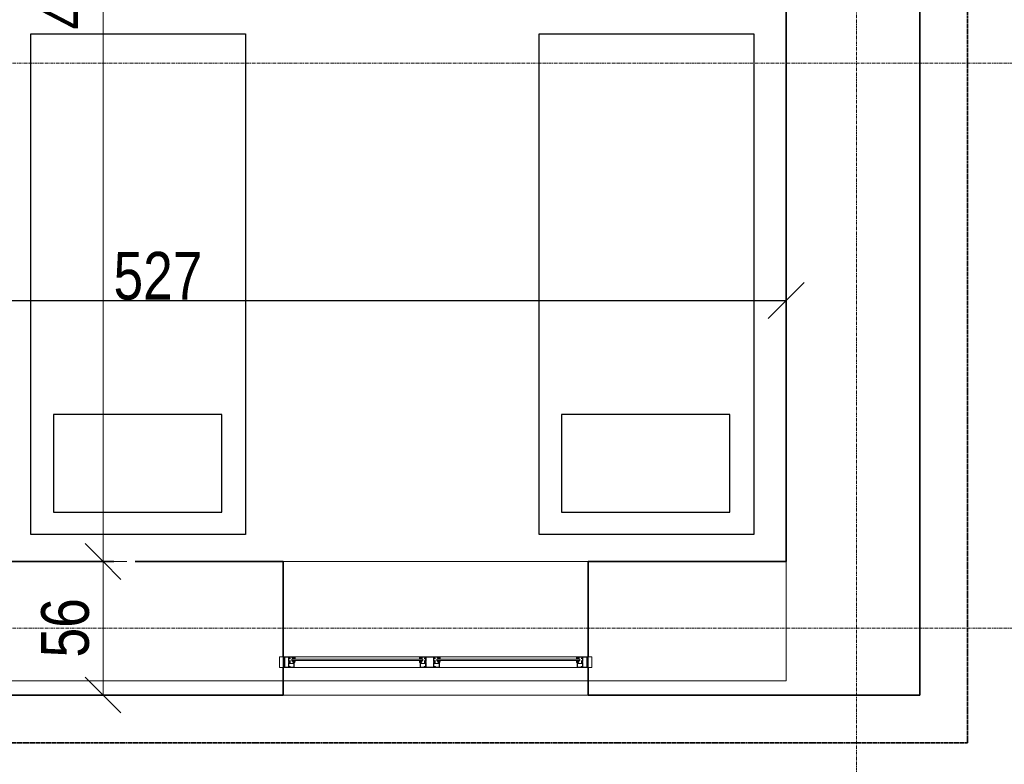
# Model space of a CAD drawing. Header units: millimetres. Extents: x -57350 to 14871, y -25411 to 16830.
# Tile 50 of 66: x -8478 to -4348, y -14135 to -11012. Entities that reach past the tile are written whole.
import ezdxf

# ---------------------------------------------------------------- set-up
doc = ezdxf.new("R2010")
doc.units = ezdxf.units.MM
doc.linetypes.add('__FK_przerywana', pattern=[3.2004, 1.6002, -1.6002])
doc.linetypes.add('Linia siatki', pattern=[22.225, 12.7, -3.175, 3.175, -3.175])
for name, color, linetype, lineweight in [('A-ANNO-DIMS', 7, 'Continuous', 5), ('A-ANNO-DIMS-100', 7, 'Continuous', 5), ('A-DETL-GENF', 7, 'Continuous', 5), ('A-FLOR', 7, 'Continuous', 5), ('A-GLAZ', 7, 'Continuous', 5), ('A-WALL', 7, 'Continuous', 5), ('G-IMPT', 7, 'Continuous', 5), ('S-GRID', 7, 'Continuous', 5)]:
    doc.layers.add(name, color=color, linetype=linetype, lineweight=lineweight)
doc.layers.add('A-DETL', color=7, linetype='Continuous', lineweight=5, true_color=0x00a600)
doc.styles.add('Arial_2', font='arial.ttf', dxfattribs={"width": 0.8, "height": 200})
doc.dimstyles.new('REVIT_standard', dxfattribs={"dimscale": 304.8, "dimtxt": 204.05188, "dimasz": 0.492126, "dimexe": 0.328084, "dimexo": 0.0625, "dimgap": 0, "dimtad": 1, "dimdec": 0, "dimlfac": 0.1, "dimzin": 0, "dimdsep": 46, "dimtxsty": 'Arial_2', "dimblk1": 'OBLIQUE', "dimblk2": 'OBLIQUE', "dimsah": 1, "dimcen": 0.09, "dimazin": 0, "dimtfac": 1, "dimtdec": 4, "dimtix": 1, "dimtmove": 0, "dimatfit": 3, "dimfxl": 0.328084, "dimfxlon": 1, "dimtvp": 1, "dimtolj": 1, "dimtzin": 0, "dimarcsym": 2})

# ---------------------------------------------------------------- blocks, each defined once
blk = doc.blocks.new('Aluprof_MB-45_I_Alu_Window-FIX-4-panel_ENG_R-00495 - 1230 x 1480-1588573-RZUT PIĘTRA I')
at = {"layer": 'A-DETL-GENF'}
for p, q in [((-68.5, -120), (-590, -120)), ((590, -120), (18.5, -120)), ((-63.7, -165), (-593.3, -165)), ((-590, -129), (-68.5, -129)), ((-590, -135), (-68.5, -135)), ((593.2, -165), (-13.9, -165)), ((18.5, -129), (590, -129)), ((18.5, -135), (590, -135))]:
    blk.add_line(p, q, dxfattribs=at)
at = {"layer": 'A-GLAZ', "color": 55, "true_color": 0xafaf3c}
for p, q in [((-655, -120), (-640, -120)), ((-655, -165), (-655, -120)), ((-640, -120), (-640, -165)), ((655, -120), (640, -120)), ((640, -120), (640, -165)), ((655, -165), (655, -120)), ((-640, -165), (-655, -165)), ((640, -165), (655, -165))]:
    blk.add_line(p, q, dxfattribs=at)
at = {"layer": 'G-IMPT'}
for p, q in [((-602.7, -135), (-602.4, -135)), ((-593.2, -138.6), (-595.1, -138.6)), ((-593, -143.4), (-592.9, -141.7)), ((-591.9, -143.6), (-592.8, -143.6)), ((-592.6, -137.7), (-592.7, -138.2)), ((-592.4, -135), (-590.9, -135)), ((-589.9, -136.7), (-591.1, -142.9)), ((-68.6, -136.7), (-67.4, -142.9)), ((-66.1, -135), (-67.6, -135)), ((-66.6, -143.6), (-65.7, -143.6)), ((-65.9, -137.7), (-65.8, -138.2)), ((-65.5, -143.4), (-65.6, -141.7)), ((-65.3, -138.6), (-63.4, -138.6)), ((-55.8, -135), (-56.1, -135)), ((5.8, -135), (6.1, -135)), ((15.3, -138.6), (13.4, -138.6)), ((15.5, -143.4), (15.6, -141.7)), ((16.6, -143.6), (15.7, -143.6)), ((15.9, -137.7), (15.8, -138.2)), ((16.1, -135), (17.6, -135)), ((18.6, -136.7), (17.4, -142.9)), ((589.9, -136.7), (591.1, -142.9)), ((592.4, -135), (590.9, -135)), ((591.9, -143.6), (592.8, -143.6)), ((592.6, -137.7), (592.7, -138.2)), ((593, -143.4), (592.9, -141.7)), ((593.2, -138.6), (595.1, -138.6)), ((602.7, -135), (602.4, -135))]:
    blk.add_line(p, q, dxfattribs=at)
at = {"layer": 'G-IMPT', "flags": 128}
for points in [[(-590, -120.5), (-590.5, -120), (-640, -120), (-640, -123.6), (-638.5, -124), (-638, -124), (-638, -122), (-635, -122), (-635, -131.7), (-634.8, -131.9), (-635, -132.1), (-635, -140), (-638, -140), (-638, -138), (-638.5, -138), (-640, -138.4), (-640, -146.6), (-638.5, -147), (-638, -147), (-638, -145), (-635, -145), (-635, -153.8), (-634.8, -154), (-635, -154.2), (-635, -163), (-638, -163), (-638, -161), (-638.5, -161), (-640, -161.4), (-640, -165), (-611, -165), (-611, -161.4), (-612.5, -161), (-613, -161), (-613, -163), (-616, -163), (-616, -154.2), (-616.2, -154), (-616, -153.8), (-616, -145), (-613, -145), (-613, -147), (-612.5, -147), (-611, -146.6), (-611, -135.9), (-611.2, -135.7), (-612, -135.7), (-612.2, -135.9), (-612.2, -137.2), (-616, -137.2), (-616, -132.1), (-616.2, -131.9), (-616, -131.7), (-616, -126.7), (-612.2, -126.7), (-612.2, -128), (-612, -128.2), (-611.2, -128.2), (-611, -128), (-611, -125.5), (-611.2, -125.3), (-614.5, -125.3), (-614.5, -124), (-616, -124), (-616, -121.6), (-600, -121.6), (-600, -124), (-601.5, -124), (-601.5, -125), (-598, -125), (-597, -124), (-598.5, -124), (-598.5, -121.5), (-591.5, -121.5), (-591.5, -124), (-593, -124), (-592, -125), (-590, -125)], [(-617.6, -138.2), (-617.1, -138.7), (-612.5, -138.7), (-612.5, -143.5), (-617.1, -143.5), (-617.6, -144), (-617.6, -163.4), (-633.4, -163.4), (-633.4, -144), (-633.9, -143.5), (-638.5, -143.5), (-638.5, -141.5), (-633.9, -141.5), (-633.4, -141), (-633.4, -121.6), (-617.6, -121.6)], [(18, -120), (18.5, -120.5), (18.5, -125), (16.5, -125), (15.5, -124), (17, -124), (17, -121.5), (10, -121.5), (10, -124), (11.5, -124), (10.5, -125), (7, -125), (7, -124), (8.5, -124), (8.5, -121.8), (-7.5, -121.8), (-7.5, -124), (-6, -124), (-6, -125.3), (-2.7, -125.3), (-2.5, -125.5), (-2.5, -128), (-2.7, -128.2), (-3.5, -128.2), (-3.7, -128), (-3.7, -126.7), (-7.6, -126.7), (-7.6, -131.7), (-7.8, -131.9), (-7.6, -132.1), (-7.6, -137.2), (-3.7, -137.2), (-3.7, -135.9), (-3.5, -135.7), (-2.7, -135.7), (-2.5, -135.9), (-2.5, -146.6), (-4, -147), (-4.5, -147), (-4.5, -145), (-7.5, -145), (-7.5, -153.8), (-7.7, -154), (-7.5, -154.2), (-7.5, -163), (-4.5, -163), (-4.5, -161), (-4, -161), (-2.5, -161.4), (-2.5, -165), (-47.5, -165), (-47.5, -161.4), (-46, -161), (-45.5, -161), (-45.5, -163), (-42.5, -163), (-42.5, -154.2), (-42.3, -154), (-42.5, -153.8), (-42.5, -145), (-45.5, -145), (-45.5, -147), (-46, -147), (-47.5, -146.6), (-47.5, -135.9), (-47.3, -135.7), (-46.5, -135.7), (-46.3, -135.9), (-46.3, -137.2), (-42.4, -137.2), (-42.4, -132.1), (-42.2, -131.9), (-42.4, -131.7), (-42.4, -126.7), (-46.3, -126.7), (-46.3, -128), (-46.5, -128.2), (-47.3, -128.2), (-47.5, -128), (-47.5, -125.5), (-47.3, -125.3), (-44, -125.3), (-44, -124), (-42.5, -124), (-42.5, -121.6), (-58.5, -121.6), (-58.5, -124), (-57, -124), (-57, -125), (-60.5, -125), (-61.5, -124), (-60, -124), (-60, -121.5), (-67, -121.5), (-67, -124), (-65.5, -124), (-66.5, -125), (-68.5, -125), (-68.5, -120.5), (-68, -120)], [(-40.7, -121.8), (-9.3, -121.8), (-9.3, -138.5), (-8.8, -139), (-4.3, -139), (-4.3, -143.2), (-8.8, -143.2), (-9.3, -143.7), (-9.3, -163.2), (-40.7, -163.2), (-40.7, -143.7), (-41.2, -143.2), (-45.7, -143.2), (-45.7, -139), (-41.2, -139), (-40.7, -138.5)], [(590, -120.5), (590.5, -120), (640, -120), (640, -123.6), (638.5, -124), (638, -124), (638, -122), (635, -122), (635, -131.7), (634.8, -131.9), (635, -132.1), (635, -140), (638, -140), (638, -138), (638.5, -138), (640, -138.4), (640, -146.6), (638.5, -147), (638, -147), (638, -145), (635, -145), (635, -153.8), (634.8, -154), (635, -154.2), (635, -163), (638, -163), (638, -161), (638.5, -161), (640, -161.4), (640, -165), (611, -165), (611, -161.4), (612.5, -161), (613, -161), (613, -163), (616, -163), (616, -154.2), (616.2, -154), (616, -153.8), (616, -145), (613, -145), (613, -147), (612.5, -147), (611, -146.6), (611, -135.9), (611.2, -135.7), (612, -135.7), (612.2, -135.9), (612.2, -137.2), (616, -137.2), (616, -132.1), (616.2, -131.9), (616, -131.7), (616, -126.7), (612.2, -126.7), (612.2, -128), (612, -128.2), (611.2, -128.2), (611, -128), (611, -125.5), (611.2, -125.3), (614.5, -125.3), (614.5, -124), (616, -124), (616, -121.6), (600, -121.6), (600, -124), (601.5, -124), (601.5, -125), (598, -125), (597, -124), (598.5, -124), (598.5, -121.5), (591.5, -121.5), (591.5, -124), (593, -124), (592, -125), (590, -125)], [(617.6, -138.2), (617.1, -138.7), (612.5, -138.7), (612.5, -143.5), (617.1, -143.5), (617.6, -144), (617.6, -163.4), (633.4, -163.4), (633.4, -144), (633.9, -143.5), (638.5, -143.5), (638.5, -141.5), (633.9, -141.5), (633.4, -141), (633.4, -121.6), (617.6, -121.6)], [(-613.2, -160.8), (-613.3, -161.2), (-613.9, -161.4), (-615, -160.7), (-614.7, -159.8), (-609.8, -159.8), (-609.8, -163.1), (-609.3, -163.6), (-595.4, -163.6), (-594.4, -162.6), (-594.4, -148.7), (-594.9, -148.2), (-612.2, -148.2), (-615.1, -148.2), (-615.5, -147.3), (-613.6, -145.5), (-613.2, -145.6), (-613.2, -147.2), (-611, -147.2), (-594.8, -147.2), (-594.3, -146.7), (-594.3, -144.5), (-595.5, -144.5), (-600.6, -142.6), (-601, -142.1), (-600.9, -141.7), (-600.2, -141.5), (-595.3, -143.3), (-594.5, -143.3), (-594.8, -141.5), (-593.5, -141.5), (-593, -142), (-593, -164.7), (-593.3, -165), (-611, -165), (-611, -160.8)], [(-596.3, -128.9), (-597.9, -128.9), (-598.7, -129), (-600, -129), (-600.3, -128.7), (-600, -125.3), (-599.7, -125), (-590.3, -125), (-590, -125.3), (-589.7, -128.7), (-590, -129), (-591.3, -129), (-592.1, -128.9), (-593.7, -128.9), (-594.4, -129), (-595.6, -129)], [(-62.2, -128.9), (-60.6, -128.9), (-59.8, -129), (-58.5, -129), (-58.2, -128.7), (-58.5, -125.3), (-58.8, -125), (-68.2, -125), (-68.5, -125.3), (-68.8, -128.7), (-68.5, -129), (-67.2, -129), (-66.4, -128.9), (-64.8, -128.9), (-64.1, -129), (-62.9, -129)], [(-45.3, -160.8), (-45.2, -161.2), (-44.6, -161.4), (-43.5, -160.7), (-43.8, -159.8), (-48.7, -159.8), (-48.7, -163.1), (-49.2, -163.6), (-63.1, -163.6), (-64.1, -162.6), (-64.1, -148.7), (-63.6, -148.2), (-46.3, -148.2), (-43.4, -148.2), (-43, -147.3), (-44.9, -145.5), (-45.3, -145.6), (-45.3, -147.2), (-47.5, -147.2), (-63.7, -147.2), (-64.2, -146.7), (-64.2, -144.5), (-63, -144.5), (-57.9, -142.6), (-57.5, -142.1), (-57.6, -141.7), (-58.3, -141.5), (-63.2, -143.3), (-64, -143.3), (-63.7, -141.5), (-65, -141.5), (-65.5, -142), (-65.5, -164.7), (-65.3, -165), (-47.5, -165), (-47.5, -160.8)], [(-4.7, -160.8), (-4.8, -161.2), (-5.4, -161.4), (-6.5, -160.7), (-6.2, -159.8), (-1.3, -159.8), (-1.3, -163.1), (-0.8, -163.6), (13.1, -163.6), (14.1, -162.6), (14.1, -148.7), (13.6, -148.2), (-3.7, -148.2), (-6.6, -148.2), (-7, -147.3), (-5.1, -145.5), (-4.7, -145.6), (-4.7, -147.2), (-2.5, -147.2), (13.7, -147.2), (14.2, -146.7), (14.2, -144.5), (13, -144.5), (7.9, -142.6), (7.5, -142.1), (7.6, -141.7), (8.3, -141.5), (13.2, -143.3), (14, -143.3), (13.7, -141.5), (15, -141.5), (15.5, -142), (15.5, -164.7), (15.2, -165), (-2.5, -165), (-2.5, -160.8)], [(12.2, -128.9), (10.6, -128.9), (9.8, -129), (8.5, -129), (8.2, -128.7), (8.5, -125.3), (8.8, -125), (18.2, -125), (18.5, -125.3), (18.8, -128.7), (18.5, -129), (17.2, -129), (16.4, -128.9), (14.8, -128.9), (14.1, -129), (12.9, -129)], [(596.3, -128.9), (597.9, -128.9), (598.7, -129), (600, -129), (600.3, -128.7), (600, -125.3), (599.7, -125), (590.3, -125), (590, -125.3), (589.7, -128.7), (590, -129), (591.3, -129), (592.1, -128.9), (593.7, -128.9), (594.4, -129), (595.6, -129)], [(613.2, -160.8), (613.3, -161.2), (613.9, -161.4), (615, -160.7), (614.7, -159.8), (609.8, -159.8), (609.8, -163.1), (609.3, -163.6), (595.4, -163.6), (594.4, -162.6), (594.4, -148.7), (594.9, -148.2), (612.2, -148.2), (615.1, -148.2), (615.5, -147.3), (613.6, -145.5), (613.2, -145.6), (613.2, -147.2), (611, -147.2), (594.8, -147.2), (594.3, -146.7), (594.3, -144.5), (595.5, -144.5), (600.6, -142.6), (601, -142.1), (600.9, -141.7), (600.2, -141.5), (595.3, -143.3), (594.5, -143.3), (594.8, -141.5), (593.5, -141.5), (593, -142), (593, -164.7), (593.2, -165), (611, -165), (611, -160.8)]]:
    blk.add_lwpolyline(points, close=True, dxfattribs=at)
for points in [[(-597, -125), (-597, -124), (-597.5, -124), (-597.5, -123.5), (-597.3, -123.1), (-596.5, -122), (-593.5, -122), (-592.7, -123.1), (-592.5, -123.5), (-592.5, -124), (-593, -124), (-593, -125)], [(-61.5, -125), (-61.5, -124), (-61, -124), (-61, -123.5), (-61.2, -123.1), (-62, -122), (-65, -122), (-65.8, -123.1), (-66, -123.5), (-66, -124), (-65.5, -124), (-65.5, -125)], [(11.5, -125), (11.5, -124), (11, -124), (11, -123.5), (11.2, -123.1), (12, -122), (15, -122), (15.8, -123.1), (16, -123.5), (16, -124), (15.5, -124), (15.5, -125)], [(597, -125), (597, -124), (597.5, -124), (597.5, -123.5), (597.3, -123.1), (596.5, -122), (593.5, -122), (592.7, -123.1), (592.5, -123.5), (592.5, -124), (593, -124), (593, -125)], [(-544, -129), (-604, -129), (-604, -135), (-544, -135)], [(-593.1, -141.5), (-595.2, -141.5), (-595.4, -142.3)], [(-114.5, -129), (-54.5, -129), (-54.5, -135), (-114.5, -135)], [(-65.4, -141.5), (-63.3, -141.5), (-63.1, -142.3)], [(64.5, -129), (4.5, -129), (4.5, -135), (64.5, -135)], [(15.4, -141.5), (13.3, -141.5), (13.1, -142.3)], [(544, -129), (604, -129), (604, -135), (544, -135)], [(593.1, -141.5), (595.2, -141.5), (595.4, -142.3)]]:
    blk.add_lwpolyline(points, dxfattribs=at)
at = {"layer": 'G-IMPT'}
for centre in [(-595, -123.7), (-63.5, -123.7), (13.5, -123.7), (595, -123.7)]:
    blk.add_circle(centre, 1, dxfattribs=at)
for centre, radius, start, end in [((-602.8, -135.8), 0.82, 88.3309, 254.1936), ((-606.2, -147), 10.9, 24.1906, 72.9309), ((-603, -142.1), 7.1, 38.4087, 84.7254), ((-597, -137.3), 0.57, 216.6541, 311.4905), ((-592.3, -139.8), 4.82, 91.8339, 154.522), ((-595.9, -142.2), 0.5, 224.7824, 345), ((-592.3, -139), 3.53, 72.0819, 164.2736), ((-595.1, -138), 0.606, 180.9387, 274.7577), ((-593.4, -138), 0.711, 284.2724, 341.4484), ((-593.1, -141.7), 0.2, 355, 90), ((-592.8, -143.4), 0.2, 175, 270), ((-591.2, -138), 1.38, 95.8715, 168.0912), ((-591.9, -142.8), 0.8, 270, 355.7208), ((-591.4, -136.1), 0.492, 278.4511, 68.4438), ((-591, -136.2), 1.19, 335.9195, 86.1021), ((-67.5, -136.2), 1.19, 93.8979, 204.0805), ((-67.1, -136.1), 0.492, 111.5562, 261.5489), ((-66.6, -142.8), 0.8, 184.2792, 270), ((-66.2, -139), 3.53, 15.7264, 107.9181), ((-67.3, -138), 1.38, 11.9088, 84.1285), ((-66.2, -139.8), 4.82, 25.478, 88.1661), ((-65.1, -138), 0.711, 198.5516, 255.7276), ((-65.7, -143.4), 0.2, 270, 5), ((-65.4, -141.7), 0.2, 90, 185), ((-63.4, -138), 0.606, 265.2423, 359.0613), ((-62.6, -142.2), 0.5, 195, 315.2176), ((-52.3, -147), 10.9, 107.0691, 155.8094), ((-61.5, -137.3), 0.57, 228.5095, 323.3459), ((-55.5, -142.1), 7.1, 95.2746, 141.5913), ((-55.7, -135.8), 0.82, 285.8064, 91.6691), ((5.7, -135.8), 0.82, 88.3309, 254.1936), ((2.3, -147), 10.9, 24.1906, 72.9309), ((5.5, -142.1), 7.1, 38.4087, 84.7254), ((11.5, -137.3), 0.57, 216.6541, 311.4905), ((16.2, -139.8), 4.82, 91.8339, 154.522), ((12.6, -142.2), 0.5, 224.7824, 345), ((16.2, -139), 3.53, 72.0819, 164.2736), ((13.4, -138), 0.606, 180.9387, 274.7577), ((15.1, -138), 0.711, 284.2724, 341.4484), ((15.4, -141.7), 0.2, 355, 90), ((15.7, -143.4), 0.2, 175, 270), ((17.3, -138), 1.38, 95.8715, 168.0912), ((16.6, -142.8), 0.8, 270, 355.7208), ((17.1, -136.1), 0.492, 278.4511, 68.4438), ((17.5, -136.2), 1.19, 335.9195, 86.1021), ((591, -136.2), 1.19, 93.8979, 204.0805), ((591.4, -136.1), 0.492, 111.5562, 261.5489), ((591.9, -142.8), 0.8, 184.2792, 270), ((592.3, -139), 3.53, 15.7264, 107.9181), ((591.2, -138), 1.38, 11.9088, 84.1285), ((592.3, -139.8), 4.82, 25.478, 88.1661), ((593.4, -138), 0.711, 198.5516, 255.7276), ((592.8, -143.4), 0.2, 270, 5), ((593.1, -141.7), 0.2, 90, 185), ((595.1, -138), 0.606, 265.2423, 359.0613), ((595.9, -142.2), 0.5, 195, 315.2176), ((606.2, -147), 10.9, 107.0691, 155.8094), ((597, -137.3), 0.57, 228.5095, 323.3459), ((603, -142.1), 7.1, 95.2746, 141.5913), ((602.8, -135.8), 0.82, 285.8064, 91.6691)]:
    blk.add_arc(centre, radius, start, end, dxfattribs=at)
blk = doc.blocks.new('DIMBLOCK42-RZUT PIĘTRA I')
at = {"layer": 'A-ANNO-DIMS-100', "color": 250, "true_color": 0x303030, "transparency": 16777216}
for p, q in [((-8128.6, -8454.4), (-8203.6, -8379.4)), ((-8128.6, -8454.4), (-8228.6, -8454.4)), ((-8128.6, -8454.4), (-8128.6, -13284.4)), ((-8128.6, -8454.4), (-8053.6, -8529.4)), ((-8128.6, -8454.4), (-8028.6, -8454.4)), ((-8128.6, -13284.4), (-8203.6, -13209.4)), ((-8128.6, -13284.4), (-8228.6, -13284.4)), ((-8128.6, -13284.4), (-8053.6, -13359.4)), ((-8128.6, -13284.4), (-8028.6, -13284.4))]:
    blk.add_line(p, q, dxfattribs=at)
at = {"layer": 'A-ANNO-DIMS-100', "color": 0, "transparency": 16777216, "insert": (-8388.3, -11053.1), "char_height": 200, "width": 440.752, "attachment_point": 1, "rotation": 90, "line_spacing_factor": 0.941778, "style": 'Arial_2'}
blk.add_mtext('483', dxfattribs=at)
blk = doc.blocks.new('_Oblique')
at = {"color": 0, "linetype": 'ByBlock', "lineweight": -2}
blk.add_line((-0.5, -0.5), (0.5, 0.5), dxfattribs=at)
blk = doc.blocks.new('DIMBLOCK43-RZUT PIĘTRA I')
at = {"layer": 'A-ANNO-DIMS-100', "color": 250, "true_color": 0x303030, "transparency": 16777216}
for p, q in [((-8128.6, -13284.4), (-8203.6, -13209.4)), ((-8128.6, -13284.4), (-8228.6, -13284.4)), ((-8128.6, -13284.4), (-8128.6, -13844.4)), ((-8128.6, -13284.4), (-8053.6, -13359.4)), ((-8128.6, -13284.4), (-8028.6, -13284.4)), ((-8128.6, -13844.4), (-8203.6, -13769.4)), ((-8128.6, -13844.4), (-8228.6, -13844.4)), ((-8128.6, -13844.4), (-8053.6, -13919.4)), ((-8128.6, -13844.4), (-8028.6, -13844.4))]:
    blk.add_line(p, q, dxfattribs=at)
at = {"layer": 'A-ANNO-DIMS-100', "color": 0, "transparency": 16777216, "insert": (-8388.3, -13686.8), "char_height": 200, "width": 293.835, "attachment_point": 1, "rotation": 90, "line_spacing_factor": 0.941778, "style": 'Arial_2'}
blk.add_mtext('56', dxfattribs=at)
blk = doc.blocks.new('*D439')
at = {"layer": 'A-ANNO-DIMS', "color": 0, "lineweight": -2, "transparency": 16777216}
for p, q in [((-10533.4, -11493.5), (-10533.4, -12289.7)), ((-5263.4, -11493.5), (-5263.4, -12289.7)), ((-10533.4, -12189.7), (-5263.4, -12189.7))]:
    blk.add_line(p, q, dxfattribs=at)
at = {"layer": 'Defpoints', "color": 0, "transparency": 16777216}
for p in [(-10533.4, -11474.4), (-5263.4, -11474.4), (-5263.4, -12189.7)]:
    blk.add_point(p, dxfattribs=at)
at = {"layer": 'A-ANNO-DIMS', "color": 0, "lineweight": -2, "transparency": 16777216, "xscale": 150, "yscale": 150, "zscale": 150, "rotation": 180}
blk.add_blockref('_Oblique', (-10533.4, -12189.7), dxfattribs=at)
at = {"layer": 'A-ANNO-DIMS', "color": 0, "lineweight": -2, "transparency": 16777216, "xscale": 150, "yscale": 150, "zscale": 150}
blk.add_blockref('_Oblique', (-5263.4, -12189.7), dxfattribs=at)
at = {"layer": 'A-ANNO-DIMS', "color": 0, "transparency": 16777216, "insert": (-7898.4, -12087.5), "char_height": 200, "attachment_point": 5, "style": 'Arial_2'}
blk.add_mtext('\\A1;527', dxfattribs=at)

msp = doc.modelspace()

# ---------------------------------------------------------------- linework, layer by layer
for p, q in [((-8431.54897, -11071.67721), (-7531.54897, -11071.67721)), ((-8431.54897, -13171.67721), (-8431.54897, -11071.67721)), ((-7531.54897, -11071.67721), (-7531.54897, -13171.67721)), ((-6299.51702, -11071.67721), (-5399.51702, -11071.67721)), ((-6299.51702, -13171.67721), (-6299.51702, -11071.67721)), ((-5399.51702, -11071.67721), (-5399.51702, -13171.67721)), ((-7531.54897, -13171.67721), (-8431.54897, -13171.67721)), ((-5399.51702, -13171.67721), (-6299.51702, -13171.67721))]:
    msp.add_line(p, q)
for points in [[(-8337.18917, -13077.30272), (-7631.13909, -13077.30272), (-7631.13909, -12667.71084), (-8337.18917, -12667.71084)], [(-6205.15722, -13077.30272), (-5499.10713, -13077.30272), (-5499.10713, -12667.71084), (-6205.15722, -12667.71084)]]:
    msp.add_lwpolyline(points, close=True)
at = {"layer": 'A-DETL', "color": 6, "linetype": '__FK_przerywana', "lineweight": 35, "true_color": 0xff00ff}
for p, q in [((-4503.41602, -6164.40745), (-4503.41602, -14044.40745)), ((-4503.41602, -14044.40745), (-13373.81602, -14044.40745))]:
    msp.add_line(p, q, dxfattribs=at)
at = {"layer": 'A-FLOR', "color": 253, "true_color": 0xaaaaaa}
for p, q in [((-5263.41602, -8164.40745), (-5263.41602, -13784.40745)), ((-5263.41602, -13784.40745), (-10816.0912, -13784.40745))]:
    msp.add_line(p, q, dxfattribs=at)
at = {"layer": 'A-WALL', "lineweight": 35}
for p, q in [((-4703.41602, -13844.40745), (-4703.41602, -7374.40745)), ((-5263.41602, -8454.40745), (-5263.41602, -13284.40745)), ((-8083.41602, -13284.40745), (-8663.41602, -13284.40745)), ((-7373.41602, -13284.40745), (-7993.41602, -13284.40745)), ((-7373.41602, -13684.35784), (-7373.41602, -13284.40745)), ((-5263.41602, -13284.40745), (-6093.41602, -13284.40745)), ((-6093.41602, -13284.40745), (-6093.41602, -13684.35784)), ((-7373.41602, -13844.40745), (-7373.41602, -13729.45706)), ((-6093.41602, -13729.45706), (-6093.41602, -13844.40745)), ((-8663.41602, -13844.40745), (-7373.41602, -13844.40745)), ((-6093.41602, -13844.40745), (-4703.41602, -13844.40745))]:
    msp.add_line(p, q, dxfattribs=at)
at = {"layer": 'A-WALL'}
for p, q in [((-7373.41602, -13284.40745), (-6093.41602, -13284.40745)), ((-6093.41602, -13844.40745), (-7373.41602, -13844.40745))]:
    msp.add_line(p, q, dxfattribs=at)
at = {"layer": 'S-GRID', "linetype": 'Linia siatki'}
for p, q in [((-4968.41602, 10521.57226), (-4968.41602, -21375.48764)), ((-55866.74056, -11194.40745), (1287.74041, -11194.40745)), ((-55866.74056, -13564.40745), (1287.74041, -13564.40745))]:
    msp.add_line(p, q, dxfattribs=at)

# ---------------------------------------------------------------- block references
at = {"layer": 'A-GLAZ', "color": 55, "true_color": 0xafaf3c}
msp.add_blockref('Aluprof_MB-45_I_Alu_Window-FIX-4-panel_ENG_R-00495 - 1230 x 1480-1588573-RZUT PIĘTRA I', (-6733.41602, -13564.40745), dxfattribs=at)

# ---------------------------------------------------------------- dimensions: what is measured, and where the dimension line sits
at = {"layer": 'A-ANNO-DIMS', "color": 250, "true_color": 0x303030}
for base, p1, p2, override, picture, middle in [((-8128.61615, -13284.40745), (-8028.61615, -8454.40745), (-8028.61615, -13284.40745), {"dimpost": '<>', "dimfxl": 4830}, 'DIMBLOCK42-RZUT PIĘTRA I', (-8230.79896, -10869.40745)), ((-8128.61615, -13844.40745), (-8028.61615, -13284.40745), (-8028.61615, -13844.40745), {"dimpost": '<>', "dimfxl": 560}, 'DIMBLOCK43-RZUT PIĘTRA I', (-8230.73075, -13564.40745))]:
    dim = msp.add_linear_dim(base=base, p1=p1, p2=p2, angle=90, dimstyle='REVIT_standard', override=override, dxfattribs=at)
    dim.commit()
    dim.dimension.update_dxf_attribs({"geometry": picture, "text_midpoint": middle})
dim = msp.add_linear_dim(base=(-5263.41602, -12189.65104), p1=(-10533.41602, -11474.40745), p2=(-5263.41602, -11474.40745), dimstyle='REVIT_standard', override={"dimpost": '<>', "dimfxl": 4830}, dxfattribs=at)
dim.commit()
dim.dimension.update_dxf_attribs({"geometry": '*D439', "text_midpoint": (-7898.41602, -12087.53644)})

doc.saveas('drawing.dxf')
